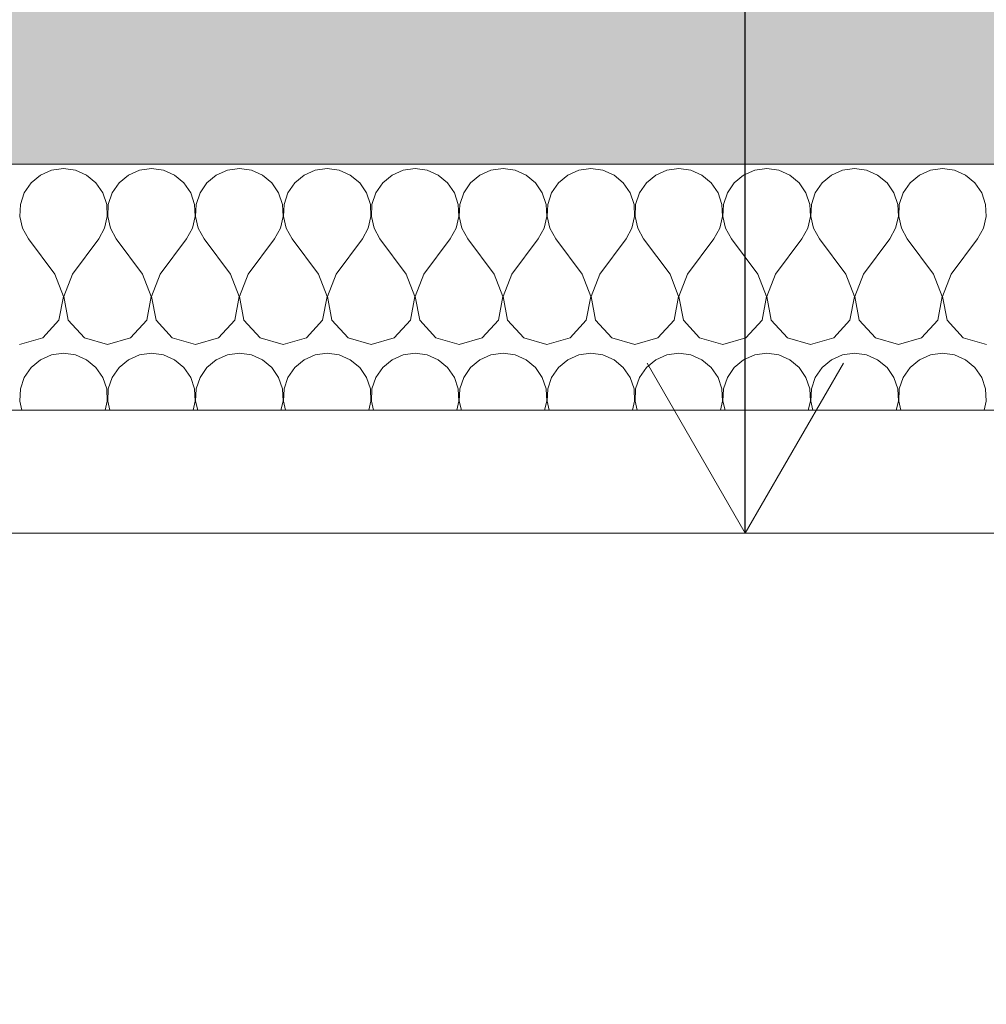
# Model space of a CAD drawing. Header units: millimetres. Extents: x -7244646 to -5701154, y 5723682 to 6071635.
# Tile 20 of 256: x -6401515 to -6400729, y 5746026 to 5746827. Entities that reach past the tile are written whole.
import ezdxf

# ---------------------------------------------------------------- set-up
doc = ezdxf.new("R2010")
doc.units = ezdxf.units.MM
doc.header["$MEASUREMENT"] = 0
for name, color, linetype, lineweight in [('0_Ном._пера__1', 7, 'Continuous', 0), ('0_Ном._пера__120', 7, 'Continuous', 0), ('АР-Стены_внутренние_пилоны.АР_Ном._пера__1', 7, 'Continuous', 0), ('АР-Стены_внутренние_пилоны.АР_Ном._пера__120', 7, 'Continuous', 0), ('АР-Стены_Перегородки_межквартирные_200.АР_Ном._пера__1', 7, 'Continuous', 0), ('АР-Стены_Перегородки_межквартирные_200.АР_Ном._пера__120', 7, 'Continuous', 0), ('АР-Чертеж-Размеры.АР_Ном._пера__1', 7, 'Continuous', 0), ('АР-Чертеж-Размеры.АР_Ном._пера__120', 7, 'Continuous', 0), ('АР-Чертеж-Размеры.АР_Ном._пера__141', 7, 'Continuous', 5)]:
    doc.layers.add(name, color=color, linetype=linetype, lineweight=lineweight)
doc.layers.add('АР-Чертеж-Размеры.АР', color=7, linetype='Continuous')
doc.styles.add('РЎР“Р•РќР•Р\xa0Р\x98Р\xa0_РЎРўР\x98Р›Р¬_2', font='arial.ttf')
doc.dimstyles.new('СГЕНЕРИР_СТИЛЬ__1', dxfattribs={"dimtxt": 500, "dimasz": 237.5, "dimexe": 0.18, "dimexo": 43263.067461, "dimgap": 0, "dimtad": 1, "dimlfac": 0.001, "dimzin": 0, "dimdsep": 46, "dimtxsty": 'РЎР“Р•РќР•Р\xa0Р\x98Р\xa0_РЎРўР\x98Р›Р¬_2', "dimblk": 'ARROWHEAD_6', "dimblk1": 'ARROWHEAD_6', "dimblk2": 'ARROWHEAD_6', "dimcen": 0.09, "dimclrd": 7, "dimclre": 7, "dimclrt": 7, "dimadec": 0, "dimazin": 0, "dimtfac": 1, "dimtdec": 4, "dimtmove": 2, "dimatfit": 3, "dimfxl": 1, "dimtolj": 1, "dimtzin": 0, "dimarcsym": 0})
doc.dimstyles.new('СГЕНЕРИР_СТИЛЬ__11', dxfattribs={"dimtxt": 0.18, "dimasz": 152, "dimexe": 0.18, "dimexo": 0.0625, "dimgap": 0, "dimtad": 0, "dimtih": 1, "dimtoh": 1, "dimdec": 4, "dimzin": 0, "dimdsep": 46, "dimcen": 0.09, "dimadec": 0, "dimazin": 0, "dimtfac": 1, "dimtdec": 4, "dimtmove": 0, "dimatfit": 3, "dimldrblk": 'ARROWHEAD_14', "dimfxl": 1, "dimtolj": 1, "dimtzin": 0, "dimarcsym": 0})
doc.dimstyles.new('СГЕНЕРИР_СТИЛЬ__3', dxfattribs={"dimtxt": 300, "dimasz": 237.5, "dimexe": 0.18, "dimexo": 0.0625, "dimgap": 0, "dimtad": 1, "dimlfac": 0.001, "dimzin": 0, "dimdsep": 46, "dimtxsty": 'РЎР“Р•РќР•Р\xa0Р\x98Р\xa0_РЎРўР\x98Р›Р¬_2', "dimblk": 'ARROWHEAD_6', "dimblk1": 'ARROWHEAD_6', "dimblk2": 'ARROWHEAD_6', "dimcen": 0.09, "dimse1": 1, "dimse2": 1, "dimclrd": 7, "dimclre": 7, "dimclrt": 7, "dimadec": 0, "dimazin": 0, "dimtfac": 1, "dimtdec": 4, "dimtmove": 0, "dimatfit": 3, "dimfxl": 1, "dimtolj": 1, "dimtzin": 0, "dimarcsym": 0})

# ---------------------------------------------------------------- blocks, each defined once
blk = doc.blocks.new('*X28', base_point=(-7387333.12, 5739809.18))
at = {"layer": 'АР-Стены_Перегородки_межквартирные_200.АР_Ном._пера__1', "color": 7, "linetype": 'Continuous', "lineweight": 0}
for p, q in [((-6401489, 5746704.25), (-6401498.02, 5746700.27)), ((-6401479.24, 5746705.61), (-6401489, 5746704.25)), ((-6401469.48, 5746704.25), (-6401479.24, 5746705.61)), ((-6401460.47, 5746700.27), (-6401469.48, 5746704.25)), ((-6401417.57, 5746704.25), (-6401426.59, 5746700.27)), ((-6401407.81, 5746705.61), (-6401417.57, 5746704.25)), ((-6401398.05, 5746704.25), (-6401407.81, 5746705.61)), ((-6401389.04, 5746700.27), (-6401398.05, 5746704.25)), ((-6401346.14, 5746704.25), (-6401355.16, 5746700.27)), ((-6401336.38, 5746705.61), (-6401346.14, 5746704.25)), ((-6401326.62, 5746704.25), (-6401336.38, 5746705.61)), ((-6401317.61, 5746700.27), (-6401326.62, 5746704.25)), ((-6401274.72, 5746704.25), (-6401283.73, 5746700.27)), ((-6401264.96, 5746705.61), (-6401274.72, 5746704.25)), ((-6401255.2, 5746704.25), (-6401264.96, 5746705.61)), ((-6401246.18, 5746700.27), (-6401255.2, 5746704.25)), ((-6401203.29, 5746704.25), (-6401212.3, 5746700.27)), ((-6401193.53, 5746705.61), (-6401203.29, 5746704.25)), ((-6401183.77, 5746704.25), (-6401193.53, 5746705.61)), ((-6401174.75, 5746700.27), (-6401183.77, 5746704.25)), ((-6401131.86, 5746704.25), (-6401140.87, 5746700.27)), ((-6401122.1, 5746705.61), (-6401131.86, 5746704.25)), ((-6401112.34, 5746704.25), (-6401122.1, 5746705.61)), ((-6401103.32, 5746700.27), (-6401112.34, 5746704.25)), ((-6401060.43, 5746704.25), (-6401069.45, 5746700.27)), ((-6401050.67, 5746705.61), (-6401060.43, 5746704.25)), ((-6401040.91, 5746704.25), (-6401050.67, 5746705.61)), ((-6401031.89, 5746700.27), (-6401040.91, 5746704.25)), ((-6400989, 5746704.25), (-6400998.02, 5746700.27)), ((-6400979.24, 5746705.61), (-6400989, 5746704.25)), ((-6400969.48, 5746704.25), (-6400979.24, 5746705.61)), ((-6400960.47, 5746700.27), (-6400969.48, 5746704.25)), ((-6400917.57, 5746704.25), (-6400926.59, 5746700.27)), ((-6400907.81, 5746705.61), (-6400917.57, 5746704.25)), ((-6400898.05, 5746704.25), (-6400907.81, 5746705.61)), ((-6400889.04, 5746700.27), (-6400898.05, 5746704.25)), ((-6400846.14, 5746704.25), (-6400855.16, 5746700.27)), ((-6400836.38, 5746705.61), (-6400846.14, 5746704.25)), ((-6400826.62, 5746704.25), (-6400836.38, 5746705.61)), ((-6400817.61, 5746700.27), (-6400826.62, 5746704.25)), ((-6400774.72, 5746704.25), (-6400783.73, 5746700.27)), ((-6400764.96, 5746705.61), (-6400774.72, 5746704.25)), ((-6400755.2, 5746704.25), (-6400764.96, 5746705.61)), ((-6400746.18, 5746700.27), (-6400755.2, 5746704.25)), ((-6401505.6, 5746693.99), (-6401511.19, 5746685.87)), ((-6401498.02, 5746700.27), (-6401505.6, 5746693.99)), ((-6401452.88, 5746693.99), (-6401460.47, 5746700.27)), ((-6401447.3, 5746685.87), (-6401452.88, 5746693.99)), ((-6401434.18, 5746693.99), (-6401439.76, 5746685.87)), ((-6401426.59, 5746700.27), (-6401434.18, 5746693.99)), ((-6401381.45, 5746693.99), (-6401389.04, 5746700.27)), ((-6401375.87, 5746685.87), (-6401381.45, 5746693.99)), ((-6401362.75, 5746693.99), (-6401368.33, 5746685.87)), ((-6401355.16, 5746700.27), (-6401362.75, 5746693.99)), ((-6401310.02, 5746693.99), (-6401317.61, 5746700.27)), ((-6401304.44, 5746685.87), (-6401310.02, 5746693.99)), ((-6401291.32, 5746693.99), (-6401296.9, 5746685.87)), ((-6401283.73, 5746700.27), (-6401291.32, 5746693.99)), ((-6401238.59, 5746693.99), (-6401246.18, 5746700.27)), ((-6401233.01, 5746685.87), (-6401238.59, 5746693.99)), ((-6401219.89, 5746693.99), (-6401225.47, 5746685.87)), ((-6401212.3, 5746700.27), (-6401219.89, 5746693.99)), ((-6401167.16, 5746693.99), (-6401174.75, 5746700.27)), ((-6401161.58, 5746685.87), (-6401167.16, 5746693.99)), ((-6401148.46, 5746693.99), (-6401154.04, 5746685.87)), ((-6401140.87, 5746700.27), (-6401148.46, 5746693.99)), ((-6401095.74, 5746693.99), (-6401103.32, 5746700.27)), ((-6401090.15, 5746685.87), (-6401095.74, 5746693.99)), ((-6401077.03, 5746693.99), (-6401082.61, 5746685.87)), ((-6401069.45, 5746700.27), (-6401077.03, 5746693.99)), ((-6401024.31, 5746693.99), (-6401031.89, 5746700.27)), ((-6401018.73, 5746685.87), (-6401024.31, 5746693.99)), ((-6401005.6, 5746693.99), (-6401011.19, 5746685.87)), ((-6400998.02, 5746700.27), (-6401005.6, 5746693.99)), ((-6400952.88, 5746693.99), (-6400960.47, 5746700.27)), ((-6400947.3, 5746685.87), (-6400952.88, 5746693.99)), ((-6400934.18, 5746693.99), (-6400939.76, 5746685.87)), ((-6400926.59, 5746700.27), (-6400934.18, 5746693.99)), ((-6400881.45, 5746693.99), (-6400889.04, 5746700.27)), ((-6400875.87, 5746685.87), (-6400881.45, 5746693.99)), ((-6400862.75, 5746693.99), (-6400868.33, 5746685.87)), ((-6400855.16, 5746700.27), (-6400862.75, 5746693.99)), ((-6400810.02, 5746693.99), (-6400817.61, 5746700.27)), ((-6400804.44, 5746685.87), (-6400810.02, 5746693.99)), ((-6400791.32, 5746693.99), (-6400796.9, 5746685.87)), ((-6400783.73, 5746700.27), (-6400791.32, 5746693.99)), ((-6400738.59, 5746693.99), (-6400746.18, 5746700.27)), ((-6400733.01, 5746685.87), (-6400738.59, 5746693.99)), ((-6401511.19, 5746685.87), (-6401514.33, 5746676.53)), ((-6401444.15, 5746676.53), (-6401447.3, 5746685.87)), ((-6401439.76, 5746685.87), (-6401442.91, 5746676.53)), ((-6401372.72, 5746676.53), (-6401375.87, 5746685.87)), ((-6401368.33, 5746685.87), (-6401371.48, 5746676.53)), ((-6401301.29, 5746676.53), (-6401304.44, 5746685.87)), ((-6401296.9, 5746685.87), (-6401300.05, 5746676.53)), ((-6401229.86, 5746676.53), (-6401233.01, 5746685.87)), ((-6401225.47, 5746685.87), (-6401228.62, 5746676.53)), ((-6401158.43, 5746676.53), (-6401161.58, 5746685.87)), ((-6401154.04, 5746685.87), (-6401157.19, 5746676.53)), ((-6401087.01, 5746676.53), (-6401090.15, 5746685.87)), ((-6401082.61, 5746685.87), (-6401085.76, 5746676.53)), ((-6401015.58, 5746676.53), (-6401018.73, 5746685.87)), ((-6401011.19, 5746685.87), (-6401014.33, 5746676.53)), ((-6400944.15, 5746676.53), (-6400947.3, 5746685.87)), ((-6400939.76, 5746685.87), (-6400942.91, 5746676.53)), ((-6400872.72, 5746676.53), (-6400875.87, 5746685.87)), ((-6400868.33, 5746685.87), (-6400871.48, 5746676.53)), ((-6400801.29, 5746676.53), (-6400804.44, 5746685.87)), ((-6400796.9, 5746685.87), (-6400800.05, 5746676.53)), ((-6400729.86, 5746676.53), (-6400733.01, 5746685.87)), ((-6401514.33, 5746676.53), (-6401514.81, 5746666.69)), ((-6401443.67, 5746666.69), (-6401444.15, 5746676.53)), ((-6401442.91, 5746676.53), (-6401443.38, 5746666.69)), ((-6401372.24, 5746666.69), (-6401372.72, 5746676.53)), ((-6401371.48, 5746676.53), (-6401371.95, 5746666.69)), ((-6401300.81, 5746666.69), (-6401301.29, 5746676.53)), ((-6401300.05, 5746676.53), (-6401300.53, 5746666.69)), ((-6401229.39, 5746666.69), (-6401229.86, 5746676.53)), ((-6401228.62, 5746676.53), (-6401229.1, 5746666.69)), ((-6401157.96, 5746666.69), (-6401158.43, 5746676.53)), ((-6401157.19, 5746676.53), (-6401157.67, 5746666.69)), ((-6401086.53, 5746666.69), (-6401087.01, 5746676.53)), ((-6401085.76, 5746676.53), (-6401086.24, 5746666.69)), ((-6401015.1, 5746666.69), (-6401015.58, 5746676.53)), ((-6401014.33, 5746676.53), (-6401014.81, 5746666.69)), ((-6400943.67, 5746666.69), (-6400944.15, 5746676.53)), ((-6400942.91, 5746676.53), (-6400943.38, 5746666.69)), ((-6400872.24, 5746666.69), (-6400872.72, 5746676.53)), ((-6400871.48, 5746676.53), (-6400871.95, 5746666.69)), ((-6400800.81, 5746666.69), (-6400801.29, 5746676.53)), ((-6400800.05, 5746676.53), (-6400800.53, 5746666.69)), ((-6400729.39, 5746666.69), (-6400729.86, 5746676.53)), ((-6401514.81, 5746666.69), (-6401512.58, 5746657.09)), ((-6401445.9, 5746657.09), (-6401443.67, 5746666.69)), ((-6401443.38, 5746666.69), (-6401441.15, 5746657.09)), ((-6401374.47, 5746657.09), (-6401372.24, 5746666.69)), ((-6401371.95, 5746666.69), (-6401369.72, 5746657.09)), ((-6401303.04, 5746657.09), (-6401300.81, 5746666.69)), ((-6401300.53, 5746666.69), (-6401298.3, 5746657.09)), ((-6401231.62, 5746657.09), (-6401229.39, 5746666.69)), ((-6401229.1, 5746666.69), (-6401226.87, 5746657.09)), ((-6401160.19, 5746657.09), (-6401157.96, 5746666.69)), ((-6401157.67, 5746666.69), (-6401155.44, 5746657.09)), ((-6401088.76, 5746657.09), (-6401086.53, 5746666.69)), ((-6401086.24, 5746666.69), (-6401084.01, 5746657.09)), ((-6401017.33, 5746657.09), (-6401015.1, 5746666.69)), ((-6401014.81, 5746666.69), (-6401012.58, 5746657.09)), ((-6400945.9, 5746657.09), (-6400943.67, 5746666.69)), ((-6400943.38, 5746666.69), (-6400941.15, 5746657.09)), ((-6400874.47, 5746657.09), (-6400872.24, 5746666.69)), ((-6400871.95, 5746666.69), (-6400869.72, 5746657.09)), ((-6400803.04, 5746657.09), (-6400800.81, 5746666.69)), ((-6400800.53, 5746666.69), (-6400798.3, 5746657.09)), ((-6400731.62, 5746657.09), (-6400729.39, 5746666.69)), ((-6401512.58, 5746657.09), (-6401507.81, 5746648.47)), ((-6401450.67, 5746648.47), (-6401445.9, 5746657.09)), ((-6401441.15, 5746657.09), (-6401436.38, 5746648.47)), ((-6401379.24, 5746648.47), (-6401374.47, 5746657.09)), ((-6401369.72, 5746657.09), (-6401364.96, 5746648.47)), ((-6401307.81, 5746648.47), (-6401303.04, 5746657.09)), ((-6401298.3, 5746657.09), (-6401293.53, 5746648.47)), ((-6401236.38, 5746648.47), (-6401231.62, 5746657.09)), ((-6401226.87, 5746657.09), (-6401222.1, 5746648.47)), ((-6401164.96, 5746648.47), (-6401160.19, 5746657.09)), ((-6401155.44, 5746657.09), (-6401150.67, 5746648.47)), ((-6401093.53, 5746648.47), (-6401088.76, 5746657.09)), ((-6401084.01, 5746657.09), (-6401079.24, 5746648.47)), ((-6401022.1, 5746648.47), (-6401017.33, 5746657.09)), ((-6401012.58, 5746657.09), (-6401007.81, 5746648.47)), ((-6400950.67, 5746648.47), (-6400945.9, 5746657.09)), ((-6400941.15, 5746657.09), (-6400936.38, 5746648.47)), ((-6400879.24, 5746648.47), (-6400874.47, 5746657.09)), ((-6400869.72, 5746657.09), (-6400864.96, 5746648.47)), ((-6400807.81, 5746648.47), (-6400803.04, 5746657.09)), ((-6400798.3, 5746657.09), (-6400793.53, 5746648.47)), ((-6400736.38, 5746648.47), (-6400731.62, 5746657.09)), ((-6401486.38, 5746619.89), (-6401507.81, 5746648.47)), ((-6401472.1, 5746619.89), (-6401450.67, 5746648.47)), ((-6401414.96, 5746619.89), (-6401436.38, 5746648.47)), ((-6401400.67, 5746619.89), (-6401379.24, 5746648.47)), ((-6401343.53, 5746619.89), (-6401364.96, 5746648.47)), ((-6401329.24, 5746619.89), (-6401307.81, 5746648.47)), ((-6401272.1, 5746619.89), (-6401293.53, 5746648.47)), ((-6401257.81, 5746619.89), (-6401236.38, 5746648.47)), ((-6401200.67, 5746619.89), (-6401222.1, 5746648.47)), ((-6401186.38, 5746619.89), (-6401164.96, 5746648.47)), ((-6401129.24, 5746619.89), (-6401150.67, 5746648.47)), ((-6401114.96, 5746619.89), (-6401093.53, 5746648.47)), ((-6401057.81, 5746619.89), (-6401079.24, 5746648.47)), ((-6401043.53, 5746619.89), (-6401022.1, 5746648.47)), ((-6400986.38, 5746619.89), (-6401007.81, 5746648.47)), ((-6400972.1, 5746619.89), (-6400950.67, 5746648.47)), ((-6400914.96, 5746619.89), (-6400936.38, 5746648.47)), ((-6400900.67, 5746619.89), (-6400879.24, 5746648.47)), ((-6400843.53, 5746619.89), (-6400864.96, 5746648.47)), ((-6400829.24, 5746619.89), (-6400807.81, 5746648.47)), ((-6400772.1, 5746619.89), (-6400793.53, 5746648.47)), ((-6400757.81, 5746619.89), (-6400736.38, 5746648.47)), ((-6401479.39, 5746601.67), (-6401486.38, 5746619.89)), ((-6401472.1, 5746619.89), (-6401479.1, 5746601.67)), ((-6401407.96, 5746601.67), (-6401414.96, 5746619.89)), ((-6401400.67, 5746619.89), (-6401407.67, 5746601.67)), ((-6401336.53, 5746601.67), (-6401343.53, 5746619.89)), ((-6401329.24, 5746619.89), (-6401336.24, 5746601.67)), ((-6401265.1, 5746601.67), (-6401272.1, 5746619.89)), ((-6401257.81, 5746619.89), (-6401264.81, 5746601.67)), ((-6401193.67, 5746601.67), (-6401200.67, 5746619.89)), ((-6401186.38, 5746619.89), (-6401193.38, 5746601.67)), ((-6401122.24, 5746601.67), (-6401129.24, 5746619.89)), ((-6401114.96, 5746619.89), (-6401121.95, 5746601.67)), ((-6401050.81, 5746601.67), (-6401057.81, 5746619.89)), ((-6401043.53, 5746619.89), (-6401050.53, 5746601.67)), ((-6400979.39, 5746601.67), (-6400986.38, 5746619.89)), ((-6400972.1, 5746619.89), (-6400979.1, 5746601.67)), ((-6400907.96, 5746601.67), (-6400914.96, 5746619.89)), ((-6400900.67, 5746619.89), (-6400907.67, 5746601.67)), ((-6400836.53, 5746601.67), (-6400843.53, 5746619.89)), ((-6400829.24, 5746619.89), (-6400836.24, 5746601.67)), ((-6400765.1, 5746601.67), (-6400772.1, 5746619.89)), ((-6400757.81, 5746619.89), (-6400764.81, 5746601.67)), ((-6401483.01, 5746582.49), (-6401479.39, 5746601.67)), ((-6401479.1, 5746601.67), (-6401475.47, 5746582.49)), ((-6401411.58, 5746582.49), (-6401407.96, 5746601.67)), ((-6401407.67, 5746601.67), (-6401404.04, 5746582.49)), ((-6401340.15, 5746582.49), (-6401336.53, 5746601.67)), ((-6401336.24, 5746601.67), (-6401332.61, 5746582.49)), ((-6401268.73, 5746582.49), (-6401265.1, 5746601.67)), ((-6401264.81, 5746601.67), (-6401261.19, 5746582.49)), ((-6401197.3, 5746582.49), (-6401193.67, 5746601.67)), ((-6401193.38, 5746601.67), (-6401189.76, 5746582.49)), ((-6401125.87, 5746582.49), (-6401122.24, 5746601.67)), ((-6401121.95, 5746601.67), (-6401118.33, 5746582.49)), ((-6401054.44, 5746582.49), (-6401050.81, 5746601.67)), ((-6401050.53, 5746601.67), (-6401046.9, 5746582.49)), ((-6400983.01, 5746582.49), (-6400979.39, 5746601.67)), ((-6400979.1, 5746601.67), (-6400975.47, 5746582.49)), ((-6400911.58, 5746582.49), (-6400907.96, 5746601.67)), ((-6400907.67, 5746601.67), (-6400904.04, 5746582.49)), ((-6400840.15, 5746582.49), (-6400836.53, 5746601.67)), ((-6400836.24, 5746601.67), (-6400832.61, 5746582.49)), ((-6400768.73, 5746582.49), (-6400765.1, 5746601.67)), ((-6400764.81, 5746601.67), (-6400761.19, 5746582.49)), ((-6401496.18, 5746568.09), (-6401483.01, 5746582.49)), ((-6401475.47, 5746582.49), (-6401462.3, 5746568.09)), ((-6401424.75, 5746568.09), (-6401411.58, 5746582.49)), ((-6401404.04, 5746582.49), (-6401390.87, 5746568.09)), ((-6401353.32, 5746568.09), (-6401340.15, 5746582.49)), ((-6401332.61, 5746582.49), (-6401319.45, 5746568.09)), ((-6401281.89, 5746568.09), (-6401268.73, 5746582.49)), ((-6401261.19, 5746582.49), (-6401248.02, 5746568.09)), ((-6401210.47, 5746568.09), (-6401197.3, 5746582.49)), ((-6401189.76, 5746582.49), (-6401176.59, 5746568.09)), ((-6401139.04, 5746568.09), (-6401125.87, 5746582.49)), ((-6401118.33, 5746582.49), (-6401105.16, 5746568.09)), ((-6401067.61, 5746568.09), (-6401054.44, 5746582.49)), ((-6401046.9, 5746582.49), (-6401033.73, 5746568.09)), ((-6400996.18, 5746568.09), (-6400983.01, 5746582.49)), ((-6400975.47, 5746582.49), (-6400962.3, 5746568.09)), ((-6400924.75, 5746568.09), (-6400911.58, 5746582.49)), ((-6400904.04, 5746582.49), (-6400890.87, 5746568.09)), ((-6400853.32, 5746568.09), (-6400840.15, 5746582.49)), ((-6400832.61, 5746582.49), (-6400819.45, 5746568.09)), ((-6400781.89, 5746568.09), (-6400768.73, 5746582.49)), ((-6400761.19, 5746582.49), (-6400748.02, 5746568.09)), ((-6401514.96, 5746562.75), (-6401496.18, 5746568.09)), ((-6401462.3, 5746568.09), (-6401443.53, 5746562.75)), ((-6401443.53, 5746562.75), (-6401424.75, 5746568.09)), ((-6401390.87, 5746568.09), (-6401372.1, 5746562.75)), ((-6401372.1, 5746562.75), (-6401353.32, 5746568.09)), ((-6401319.45, 5746568.09), (-6401300.67, 5746562.75)), ((-6401300.67, 5746562.75), (-6401281.89, 5746568.09)), ((-6401248.02, 5746568.09), (-6401229.24, 5746562.75)), ((-6401229.24, 5746562.75), (-6401210.47, 5746568.09)), ((-6401176.59, 5746568.09), (-6401157.81, 5746562.75)), ((-6401157.81, 5746562.75), (-6401139.04, 5746568.09)), ((-6401105.16, 5746568.09), (-6401086.38, 5746562.75)), ((-6401086.38, 5746562.75), (-6401067.61, 5746568.09)), ((-6401033.73, 5746568.09), (-6401014.96, 5746562.75)), ((-6401014.96, 5746562.75), (-6400996.18, 5746568.09)), ((-6400962.3, 5746568.09), (-6400943.53, 5746562.75)), ((-6400943.53, 5746562.75), (-6400924.75, 5746568.09)), ((-6400890.87, 5746568.09), (-6400872.1, 5746562.75)), ((-6400872.1, 5746562.75), (-6400853.32, 5746568.09)), ((-6400819.45, 5746568.09), (-6400800.67, 5746562.75)), ((-6400800.67, 5746562.75), (-6400781.89, 5746568.09)), ((-6400748.02, 5746568.09), (-6400729.24, 5746562.75)), ((-6401498.02, 5746550.27), (-6401505.6, 5746543.99)), ((-6401489, 5746554.25), (-6401498.02, 5746550.27)), ((-6401479.24, 5746555.61), (-6401489, 5746554.25)), ((-6401469.48, 5746554.25), (-6401479.24, 5746555.61)), ((-6401460.47, 5746550.27), (-6401469.48, 5746554.25)), ((-6401452.88, 5746543.99), (-6401460.47, 5746550.27)), ((-6401426.59, 5746550.27), (-6401434.18, 5746543.99)), ((-6401417.57, 5746554.25), (-6401426.59, 5746550.27)), ((-6401407.81, 5746555.61), (-6401417.57, 5746554.25)), ((-6401398.05, 5746554.25), (-6401407.81, 5746555.61)), ((-6401389.04, 5746550.27), (-6401398.05, 5746554.25)), ((-6401381.45, 5746543.99), (-6401389.04, 5746550.27)), ((-6401355.16, 5746550.27), (-6401362.75, 5746543.99)), ((-6401346.14, 5746554.25), (-6401355.16, 5746550.27)), ((-6401336.38, 5746555.61), (-6401346.14, 5746554.25)), ((-6401326.62, 5746554.25), (-6401336.38, 5746555.61)), ((-6401317.61, 5746550.27), (-6401326.62, 5746554.25)), ((-6401310.02, 5746543.99), (-6401317.61, 5746550.27)), ((-6401283.73, 5746550.27), (-6401291.32, 5746543.99)), ((-6401274.72, 5746554.25), (-6401283.73, 5746550.27)), ((-6401264.96, 5746555.61), (-6401274.72, 5746554.25)), ((-6401255.2, 5746554.25), (-6401264.96, 5746555.61)), ((-6401246.18, 5746550.27), (-6401255.2, 5746554.25)), ((-6401238.59, 5746543.99), (-6401246.18, 5746550.27)), ((-6401212.3, 5746550.27), (-6401219.89, 5746543.99)), ((-6401203.29, 5746554.25), (-6401212.3, 5746550.27)), ((-6401193.53, 5746555.61), (-6401203.29, 5746554.25)), ((-6401183.77, 5746554.25), (-6401193.53, 5746555.61)), ((-6401174.75, 5746550.27), (-6401183.77, 5746554.25)), ((-6401167.16, 5746543.99), (-6401174.75, 5746550.27)), ((-6401140.87, 5746550.27), (-6401148.46, 5746543.99)), ((-6401131.86, 5746554.25), (-6401140.87, 5746550.27)), ((-6401122.1, 5746555.61), (-6401131.86, 5746554.25)), ((-6401112.34, 5746554.25), (-6401122.1, 5746555.61)), ((-6401103.32, 5746550.27), (-6401112.34, 5746554.25)), ((-6401095.74, 5746543.99), (-6401103.32, 5746550.27)), ((-6401069.45, 5746550.27), (-6401077.03, 5746543.99)), ((-6401060.43, 5746554.25), (-6401069.45, 5746550.27)), ((-6401050.67, 5746555.61), (-6401060.43, 5746554.25)), ((-6401040.91, 5746554.25), (-6401050.67, 5746555.61)), ((-6401031.89, 5746550.27), (-6401040.91, 5746554.25)), ((-6401024.31, 5746543.99), (-6401031.89, 5746550.27)), ((-6400998.02, 5746550.27), (-6401005.6, 5746543.99)), ((-6400989, 5746554.25), (-6400998.02, 5746550.27)), ((-6400979.24, 5746555.61), (-6400989, 5746554.25)), ((-6400969.48, 5746554.25), (-6400979.24, 5746555.61)), ((-6400960.47, 5746550.27), (-6400969.48, 5746554.25)), ((-6400952.88, 5746543.99), (-6400960.47, 5746550.27)), ((-6400926.59, 5746550.27), (-6400934.18, 5746543.99)), ((-6400917.57, 5746554.25), (-6400926.59, 5746550.27)), ((-6400907.81, 5746555.61), (-6400917.57, 5746554.25)), ((-6400898.05, 5746554.25), (-6400907.81, 5746555.61)), ((-6400889.04, 5746550.27), (-6400898.05, 5746554.25)), ((-6400881.45, 5746543.99), (-6400889.04, 5746550.27)), ((-6400855.16, 5746550.27), (-6400862.75, 5746543.99)), ((-6400846.14, 5746554.25), (-6400855.16, 5746550.27)), ((-6400836.38, 5746555.61), (-6400846.14, 5746554.25)), ((-6400826.62, 5746554.25), (-6400836.38, 5746555.61)), ((-6400817.61, 5746550.27), (-6400826.62, 5746554.25)), ((-6400810.02, 5746543.99), (-6400817.61, 5746550.27)), ((-6400783.73, 5746550.27), (-6400791.32, 5746543.99)), ((-6400774.72, 5746554.25), (-6400783.73, 5746550.27)), ((-6400764.96, 5746555.61), (-6400774.72, 5746554.25)), ((-6400755.2, 5746554.25), (-6400764.96, 5746555.61)), ((-6400746.18, 5746550.27), (-6400755.2, 5746554.25)), ((-6400738.59, 5746543.99), (-6400746.18, 5746550.27)), ((-6401505.6, 5746543.99), (-6401511.19, 5746535.87)), ((-6401447.3, 5746535.87), (-6401452.88, 5746543.99)), ((-6401434.18, 5746543.99), (-6401439.76, 5746535.87)), ((-6401375.87, 5746535.87), (-6401381.45, 5746543.99)), ((-6401362.75, 5746543.99), (-6401368.33, 5746535.87)), ((-6401304.44, 5746535.87), (-6401310.02, 5746543.99)), ((-6401291.32, 5746543.99), (-6401296.9, 5746535.87)), ((-6401233.01, 5746535.87), (-6401238.59, 5746543.99)), ((-6401219.89, 5746543.99), (-6401225.47, 5746535.87)), ((-6401161.58, 5746535.87), (-6401167.16, 5746543.99)), ((-6401148.46, 5746543.99), (-6401154.04, 5746535.87)), ((-6401090.15, 5746535.87), (-6401095.74, 5746543.99)), ((-6401077.03, 5746543.99), (-6401082.61, 5746535.87)), ((-6401018.73, 5746535.87), (-6401024.31, 5746543.99)), ((-6401005.6, 5746543.99), (-6401011.19, 5746535.87)), ((-6400947.3, 5746535.87), (-6400952.88, 5746543.99)), ((-6400934.18, 5746543.99), (-6400939.76, 5746535.87)), ((-6400875.87, 5746535.87), (-6400881.45, 5746543.99)), ((-6400862.75, 5746543.99), (-6400868.33, 5746535.87)), ((-6400804.44, 5746535.87), (-6400810.02, 5746543.99)), ((-6400791.32, 5746543.99), (-6400796.9, 5746535.87)), ((-6400733.01, 5746535.87), (-6400738.59, 5746543.99)), ((-6401511.19, 5746535.87), (-6401514.33, 5746526.53)), ((-6401444.15, 5746526.53), (-6401447.3, 5746535.87)), ((-6401439.76, 5746535.87), (-6401442.91, 5746526.53)), ((-6401372.72, 5746526.53), (-6401375.87, 5746535.87)), ((-6401368.33, 5746535.87), (-6401371.48, 5746526.53)), ((-6401301.29, 5746526.53), (-6401304.44, 5746535.87)), ((-6401296.9, 5746535.87), (-6401300.05, 5746526.53)), ((-6401229.86, 5746526.53), (-6401233.01, 5746535.87)), ((-6401225.47, 5746535.87), (-6401228.62, 5746526.53)), ((-6401158.43, 5746526.53), (-6401161.58, 5746535.87)), ((-6401154.04, 5746535.87), (-6401157.19, 5746526.53)), ((-6401087.01, 5746526.53), (-6401090.15, 5746535.87)), ((-6401082.61, 5746535.87), (-6401085.76, 5746526.53)), ((-6401015.58, 5746526.53), (-6401018.73, 5746535.87)), ((-6401011.19, 5746535.87), (-6401014.33, 5746526.53)), ((-6400944.15, 5746526.53), (-6400947.3, 5746535.87)), ((-6400939.76, 5746535.87), (-6400942.91, 5746526.53)), ((-6400872.72, 5746526.53), (-6400875.87, 5746535.87)), ((-6400868.33, 5746535.87), (-6400871.48, 5746526.53)), ((-6400801.29, 5746526.53), (-6400804.44, 5746535.87)), ((-6400796.9, 5746535.87), (-6400800.05, 5746526.53)), ((-6400729.86, 5746526.53), (-6400733.01, 5746535.87)), ((-6401514.33, 5746526.53), (-6401514.81, 5746516.69)), ((-6401443.67, 5746516.69), (-6401444.15, 5746526.53)), ((-6401442.91, 5746526.53), (-6401443.38, 5746516.69)), ((-6401372.24, 5746516.69), (-6401372.72, 5746526.53)), ((-6401371.48, 5746526.53), (-6401371.95, 5746516.69)), ((-6401300.81, 5746516.69), (-6401301.29, 5746526.53)), ((-6401300.05, 5746526.53), (-6401300.53, 5746516.69)), ((-6401229.39, 5746516.69), (-6401229.86, 5746526.53)), ((-6401228.62, 5746526.53), (-6401229.1, 5746516.69)), ((-6401157.96, 5746516.69), (-6401158.43, 5746526.53)), ((-6401157.19, 5746526.53), (-6401157.67, 5746516.69)), ((-6401086.53, 5746516.69), (-6401087.01, 5746526.53)), ((-6401085.76, 5746526.53), (-6401086.24, 5746516.69)), ((-6401015.1, 5746516.69), (-6401015.58, 5746526.53)), ((-6401014.33, 5746526.53), (-6401014.81, 5746516.69)), ((-6400943.67, 5746516.69), (-6400944.15, 5746526.53)), ((-6400942.91, 5746526.53), (-6400943.38, 5746516.69)), ((-6400872.24, 5746516.69), (-6400872.72, 5746526.53)), ((-6400871.48, 5746526.53), (-6400871.95, 5746516.69)), ((-6400800.81, 5746516.69), (-6400801.29, 5746526.53)), ((-6400800.05, 5746526.53), (-6400800.53, 5746516.69)), ((-6400729.39, 5746516.69), (-6400729.86, 5746526.53)), ((-6401514.81, 5746516.69), (-6401513.07, 5746509.18)), ((-6401445.42, 5746509.18), (-6401443.67, 5746516.69)), ((-6401443.38, 5746516.69), (-6401441.64, 5746509.18)), ((-6401373.99, 5746509.18), (-6401372.24, 5746516.69)), ((-6401371.95, 5746516.69), (-6401370.21, 5746509.18)), ((-6401302.56, 5746509.18), (-6401300.81, 5746516.69)), ((-6401300.53, 5746516.69), (-6401298.78, 5746509.18)), ((-6401231.13, 5746509.18), (-6401229.39, 5746516.69)), ((-6401229.1, 5746516.69), (-6401227.35, 5746509.18)), ((-6401159.7, 5746509.18), (-6401157.96, 5746516.69)), ((-6401157.67, 5746516.69), (-6401155.92, 5746509.18)), ((-6401088.27, 5746509.18), (-6401086.53, 5746516.69)), ((-6401086.24, 5746516.69), (-6401084.5, 5746509.18)), ((-6401016.84, 5746509.18), (-6401015.1, 5746516.69)), ((-6401014.81, 5746516.69), (-6401013.07, 5746509.18)), ((-6400945.42, 5746509.18), (-6400943.67, 5746516.69)), ((-6400943.38, 5746516.69), (-6400941.64, 5746509.18)), ((-6400873.99, 5746509.18), (-6400872.24, 5746516.69)), ((-6400871.95, 5746516.69), (-6400870.21, 5746509.18)), ((-6400802.56, 5746509.18), (-6400800.81, 5746516.69)), ((-6400800.53, 5746516.69), (-6400798.78, 5746509.18)), ((-6400731.13, 5746509.18), (-6400729.39, 5746516.69))]:
    blk.add_line(p, q, dxfattribs=at)
blk = doc.blocks.new('Штриховка_9_3', base_point=(-7387333.12, 5739809.18))
at = {"layer": 'АР-Стены_Перегородки_межквартирные_200.АР_Ном._пера__1', "color": 7, "linetype": 'Continuous', "lineweight": 0}
blk.add_blockref('*X28', (-7387333.12, 5739809.18), dxfattribs=at)
blk = doc.blocks.new('*D52', base_point=(-7387333.12, 5739809.18))
at = {"layer": 'АР-Чертеж-Размеры.АР_Ном._пера__1', "color": 7, "linetype": 'Continuous', "lineweight": 0, "transparency": 16777216}
for p, q in [((-6411439.3, 5858499.18), (-6411439.3, 5858686.68)), ((-6411314.3, 5858374.18), (-6411564.3, 5858624.18)), ((-6388218.65, 5858499.18), (-6411673.67, 5858499.18)), ((-6411439.3, 5738589.18), (-6411439.3, 5858499.18)), ((-6411564.3, 5738714.18), (-6411314.3, 5738464.18)), ((-6411204.92, 5738589.18), (-6411673.67, 5738589.18)), ((-6411439.3, 5738401.68), (-6411439.3, 5738589.18))]:
    blk.add_line(p, q, dxfattribs=at)
at = {"layer": 'АР-Чертеж-Размеры.АР_Ном._пера__1', "color": 7, "lineweight": 0, "transparency": 16777216, "insert": (-6411889.3, 5853972.32), "char_height": 500, "attachment_point": 7, "rotation": 90, "style": 'РЎР“Р•РќР•Р\xa0Р\x98Р\xa0_РЎРўР\x98Р›Р¬_2'}
blk.add_mtext('\\A1;{\\pql;\\fArial|b0|i0|c204|p0;\\W1.000000;119,91}', dxfattribs=at)
blk = doc.blocks.new('ARROWHEAD_6')
at = {"color": 0, "linetype": 'Continuous', "lineweight": 0}
for p, q in [((-0.5, -0.5), (0.5, 0.5)), ((0, 0), (-1, 0))]:
    blk.add_line(p, q, dxfattribs=at)
blk = doc.blocks.new('*D77', base_point=(-7387333.12, 5739809.18))
at = {"layer": 'АР-Чертеж-Размеры.АР_Ном._пера__1', "color": 7, "linetype": 'Continuous', "lineweight": 0, "transparency": 16777216}
for p, q in [((-6398614.66, 5746409.18), (-6398614.66, 5746596.68)), ((-6398380.28, 5746409.18), (-6398849.03, 5746409.18)), ((-6398614.66, 5743109.01), (-6398614.66, 5746409.18)), ((-6398380.28, 5743109.01), (-6398849.03, 5743109.01))]:
    blk.add_line(p, q, dxfattribs=at)
at = {"layer": 'АР-Чертеж-Размеры.АР_Ном._пера__141', "color": 7, "linetype": 'Continuous', "lineweight": 5, "transparency": 16777216}
for p, q in [((-6398489.66, 5746284.18), (-6398739.66, 5746534.18)), ((-6398739.66, 5743234.01), (-6398489.66, 5742984.01))]:
    blk.add_line(p, q, dxfattribs=at)
at = {"layer": 'АР-Чертеж-Размеры.АР_Ном._пера__120', "color": 7, "lineweight": 0, "transparency": 16777216, "char_height": 300, "attachment_point": 7, "rotation": 90, "style": 'РЎР“Р•РќР•Р\xa0Р\x98Р\xa0_РЎРўР\x98Р›Р¬_2'}
for s, insert in [('\\A1;{\\pql;\\fArial|b0|i0|c204|p0;\\W1.000000;3,30}', (-6398674.66, 5744358.71)), ('\\A1;{\\pql;\\fArial|b0|i0|c204|p0;\\W1.000000;0,40}', (-6398674.66, 5743234.01))]:
    blk.add_mtext(s, dxfattribs=dict(at, insert=insert))
blk = doc.blocks.new('ARROWHEAD_14')
at = {"color": 0, "linetype": 'Continuous', "lineweight": 0}
blk.add_line((0, 0), (-1, 0), dxfattribs=at)
at = {"color": 0, "linetype": 'Continuous', "lineweight": 0, "flags": 128}
blk.add_lwpolyline([(-0.9093, 0.525), (0, 0), (-0.9093, -0.525)], dxfattribs=at)

msp = doc.modelspace()

# ---------------------------------------------------------------- hatches: boundary and pattern name
at = {"layer": 'АР-Стены_внутренние_пилоны.АР_Ном._пера__1', "linetype": 'Continuous', "lineweight": 0}
h = msp.add_hatch(dxfattribs=at)
h.set_pattern_fill('ЖЕЛЕЗОБЕТОН__PROJECT__0003', style=0, pattern_type=2)
h.set_pattern_definition([(45, (-7387333.12, 5739809.18), (-84.852814, 84.852814), []), (45, (-7387375.54, 5739851.61), (-84.852814, 84.852814), [90, -30, 0, -30])])
h.paths.add_polyline_path([(-6401810.577, 5746909.18), (-6391597.134, 5746909.18), (-6391597.134, 5746709.18), (-6401810.577, 5746709.18)])

# ---------------------------------------------------------------- linework, layer by layer
at = {"layer": '0_Ном._пера__1', "color": 7, "linetype": 'Continuous', "lineweight": 0}
msp.add_line((-6402250.673, 5746409.18), (-6400183.977, 5746409.18), dxfattribs=at)
at = {"layer": 'АР-Стены_внутренние_пилоны.АР_Ном._пера__120', "color": 7, "linetype": 'Continuous', "lineweight": 5, "flags": 128}
msp.add_lwpolyline([(-6401810.577, 5746909.18), (-6391597.134, 5746909.18), (-6391597.134, 5746709.18), (-6401810.577, 5746709.18)], close=True, dxfattribs=at)
at = {"layer": 'АР-Стены_Перегородки_межквартирные_200.АР_Ном._пера__120', "color": 7, "linetype": 'Continuous', "lineweight": 0}
msp.add_lwpolyline([(-6401810.577, 5746509.18), (-6400163.977, 5746509.18)], dxfattribs=at)

# ---------------------------------------------------------------- block references
at = {"layer": 'АР-Стены_Перегородки_межквартирные_200.АР_Ном._пера__1', "color": 7, "linetype": 'Continuous', "lineweight": 0}
msp.add_blockref('Штриховка_9_3', (-7387333.115, 5739809.18), dxfattribs=at)

# ---------------------------------------------------------------- dimensions: what is measured, and where the dimension line sits
at = {"layer": 'АР-Чертеж-Размеры.АР', "color": 7, "linetype": 'Continuous', "lineweight": 0}
for base, p1, p2, dimstyle, picture, middle in [((-6411439.299, 5858499.18), (-6410669.971, 5738589.18), (-6383892.346, 5858499.18), 'СГЕНЕРИР_СТИЛЬ__1', '*D52', (-6412139.299, 5855000.125)), ((-6398614.657, 5746409.18), (-6717186.874, 5743109.005), (-6397533.975, 5746409.18), 'СГЕНЕРИР_СТИЛЬ__3', '*D77', (-6398824.657, 5744747.087))]:
    dim = msp.add_linear_dim(base=base, p1=p1, p2=p2, angle=90, dimstyle=dimstyle, dxfattribs=at)
    dim.commit()
    dim.dimension.update_dxf_attribs({"geometry": picture, "text_midpoint": middle, "dimtype": 160, "text_rotation": 90})

# ---------------------------------------------------------------- leaders
at = {"layer": '0_Ном._пера__120', "color": 7, "linetype": 'Continuous', "lineweight": 0, "annotation_type": 0, "has_hookline": 1, "hookline_direction": 1}
for points, text_width in [([(-6398223.54, 5746409.18), (-6398223.54, 5749085.78), (-6399450.177, 5748904.253)], 1864.038), ([(-6400925.248, 5746409.18), (-6400925.248, 5748546.121), (-6404646.166, 5748354.945)], 1285.52)]:
    msp.add_leader(points, dimstyle='СГЕНЕРИР_СТИЛЬ__11', dxfattribs=dict(at, text_width=text_width))

doc.saveas('drawing.dxf')
